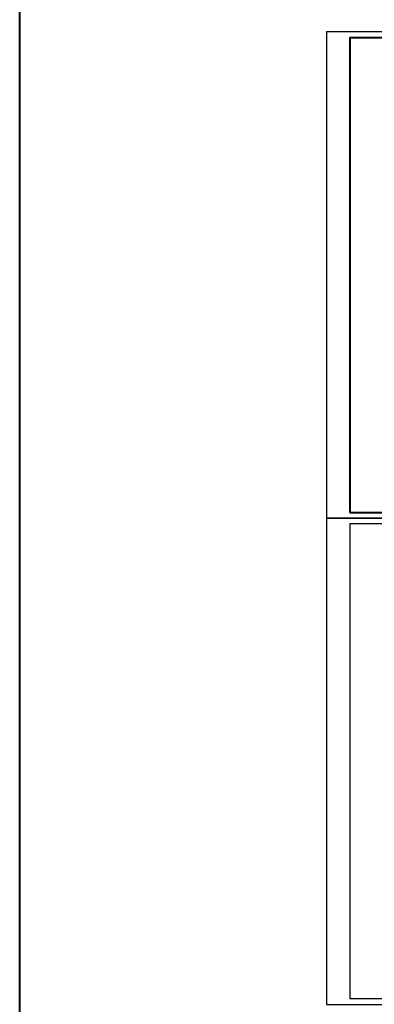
# Model space of a CAD drawing. Header units: millimetres. Extents: x -3143211 to -2549809, y 1060331 to 1394375.
# Tile 102 of 151: x -3143211 to -3112572, y 1244807 to 1329861. Entities that reach past the tile are written whole.
import ezdxf

# ---------------------------------------------------------------- set-up
doc = ezdxf.new("R2010")
doc.units = ezdxf.units.MM
doc.layers.add('Дераза', color=5, linetype='Continuous')

msp = doc.modelspace()

# ---------------------------------------------------------------- linework, layer by layer
for points in [[(-3116696.73173, 1286804.62022), (-3057296.73173, 1286804.62022), (-3057296.73173, 1328804.62022), (-3116696.73173, 1328804.62022)], [(-3116696.73173, 1244804.62022), (-3057296.73173, 1244804.62022), (-3057296.73173, 1286804.62022), (-3116696.73173, 1286804.62022)], [(-3114696.73173, 1245304.62022), (-3057796.73173, 1245304.62022), (-3057796.73173, 1286304.62022), (-3114696.73173, 1286304.62022)]]:
    msp.add_lwpolyline(points, close=True)
at = {"lineweight": 40, "ltscale": 25}
msp.add_lwpolyline([(-3114696.73173, 1287304.62022), (-3057796.73173, 1287304.62022), (-3057796.73173, 1328304.62022), (-3114696.73173, 1328304.62022)], close=True, dxfattribs=at)
at = {"layer": 'Дераза', "color": 5, "lineweight": 40}
msp.add_lwpolyline([(-3143211.06119, 1394374.93122), (-2972079.35364, 1393823.46176), (-2972079.35364, 1060330.92528), (-3143211.06119, 1060882.39474)], close=True, dxfattribs=at)

doc.saveas('drawing.dxf')
